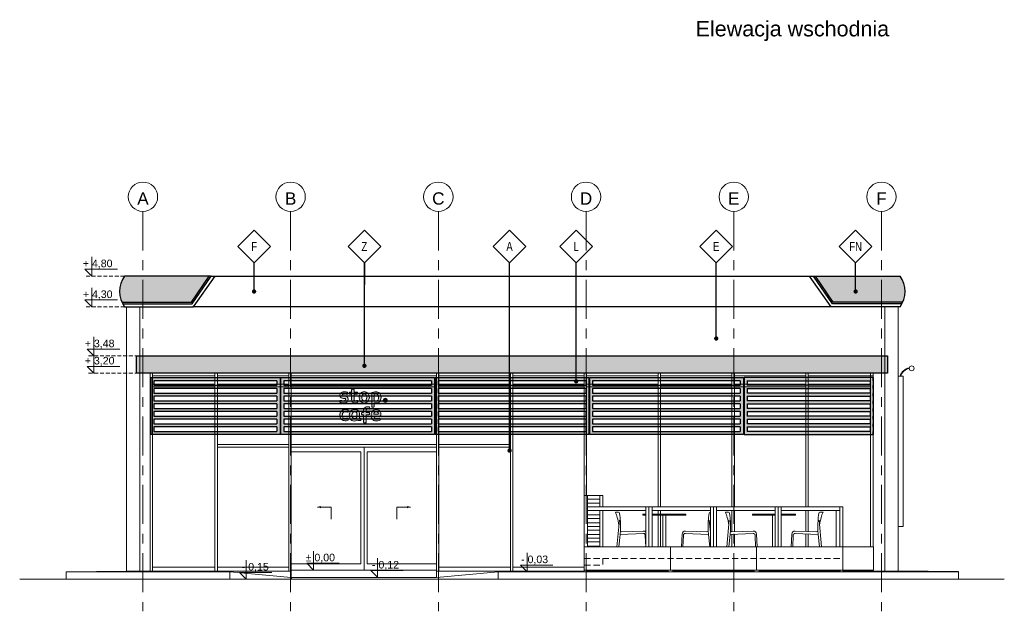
# Model space of a CAD drawing. Header units: centimetres. Extents: x 4120 to 19220, y -7417 to 180.
# Tile 69 of 223: x 8605 to 10205, y -1844 to -882. Entities that reach past the tile are written whole.
import ezdxf
from ezdxf.enums import TextEntityAlignment as Align

# ---------------------------------------------------------------- set-up
doc = ezdxf.new("R2010")
doc.units = ezdxf.units.CM
for name, pattern in [('( Hidden )', [0.375, 0.25, -0.125]), ('1_VERDECKT', [15, 10, -5]), ('Linia siatki', [22.225, 12.7, -3.175, 3.175, -3.175])]:
    doc.linetypes.add(name, pattern=pattern)
for name, color, linetype in [('0 @ 1', 7, 'Continuous'), ('a_blenda elewacyjna', 1, 'Continuous'), ('a_elewacje', 252, 'Continuous'), ('A_krawężniki', 8, 'Continuous'), ('A_okna', 3, 'Continuous'), ('A_opisy', 7, 'Continuous'), ('a_reklama', 30, 'Continuous')]:
    doc.layers.add(name, color=color, linetype=linetype)
doc.layers.add('A_Osie', color=8, linetype='Continuous', lineweight=9)
doc.layers.add('ogródek', color=163, linetype='Continuous', lineweight=18)
doc.styles.add('Arial', font='arial.ttf', dxfattribs={"height": 25})
doc.styles.add('Arial_4', font='arial.ttf', dxfattribs={"height": 122.941617})
doc.styles.add('PB-100', font='simplex.shx', dxfattribs={"width": 0.7, "height": 15})
doc.styles.get("Standard").update_dxf_attribs({"font": 'arial.ttf'})
doc.styles.add('style1', font='ARIALN.TTF', dxfattribs={"width": 0.9})
doc.dimstyles.new('ISO-25', dxfattribs={"dimtxt": 2.5, "dimasz": 2.5, "dimexe": 1.25, "dimexo": 0.625, "dimtad": 1, "dimtxsty": 'Standard', "dimcen": 2.5, "dimadec": 0, "dimazin": 0, "dimtfac": 1, "dimtmove": 0, "dimatfit": 3, "dimfxl": 1, "dimarcsym": 0})

# ---------------------------------------------------------------- blocks, each defined once
blk = doc.blocks.new('ż 210')
h = blk.add_hatch(color=36)
h.paths.add_polyline_path([(210, 0), (210, 92.5), (192, 92.5), (5, 92.5), (0, 92.5), (0, 87.5), (0, 80), (0, 75), (0, 67.5), (0, 62.5), (0, 55), (0, 50), (0, 0)])
h.paths.add_polyline_path([(205, 30), (205, 37.5), (5, 37.5), (5, 30)])
h.paths.add_polyline_path([(205, 67.5), (205, 75), (5, 75), (5, 67.5)])
h.paths.add_polyline_path([(205, 80), (205, 87.5), (5, 87.5), (5, 80)])
h.paths.add_polyline_path([(205, 17.5), (205, 25), (5, 25), (5, 17.5)])
h.paths.add_polyline_path([(205, 55), (205, 62.5), (5, 62.5), (5, 55)])
h.paths.add_polyline_path([(205, 42.5), (205, 50), (5, 50), (5, 42.5)])
h.paths.add_polyline_path([(205, 5), (205, 12.5), (5, 12.5), (5, 5)])
for p, q in [((0, 92.5), (0, 0)), ((210, 92.5), (210, 0))]:
    blk.add_line(p, q)
for points in [[(0, 92.5), (210, 92.5)], [(0, 87.5), (0, 92.5), (210, 92.5)], [(0, 75), (0, 80)], [(5, 87.5), (5, 80)], [(205, 87.5), (5, 87.5)], [(5, 80), (205, 80)], [(205, 87.5), (205, 80)], [(0, 62.5), (0, 67.5)], [(5, 75), (5, 67.5)], [(205, 75), (5, 75)], [(5, 67.5), (205, 67.5)], [(205, 75), (205, 67.5)], [(0, 50), (0, 55)], [(5, 62.5), (5, 55)], [(205, 62.5), (5, 62.5)], [(5, 55), (205, 55)], [(5, 50), (5, 42.5)], [(205, 50), (5, 50)], [(205, 62.5), (205, 55)], [(205, 50), (205, 42.5)], [(0, 37.5), (0, 42.5)], [(5, 42.5), (205, 42.5)], [(5, 37.5), (5, 30)], [(205, 37.5), (5, 37.5)], [(205, 37.5), (205, 30)], [(0, 25), (0, 30)], [(0, 12.5), (0, 17.5)], [(5, 30), (205, 30)], [(5, 25), (5, 17.5)], [(205, 25), (5, 25)], [(5, 17.5), (205, 17.5)], [(205, 25), (205, 17.5)], [(210, 0), (0, 0), (0, 5)], [(5, 12.5), (5, 5)], [(205, 12.5), (5, 12.5)], [(5, 5), (205, 5)], [(205, 12.5), (205, 5)]]:
    blk.add_lwpolyline(points)
blk = doc.blocks.new('ż 250')
h = blk.add_hatch(color=36)
h.paths.add_polyline_path([(0, 92.5), (0, 87.5), (0, 80), (0, 75), (0, 67.5), (0, 62.5), (0, 55), (0, 50), (0, 42.5), (0, 37.5), (0, 30), (0, 25), (0, 17.5), (0, 12.5), (0, 5), (0, 0), (250, 0), (250, 92.5)])
h.paths.add_polyline_path([(5, 87.5), (245, 87.5), (245, 80), (5, 80)], flags=16)
h.paths.add_polyline_path([(5, 75), (245, 75), (245, 67.5), (5, 67.5)], flags=16)
h.paths.add_polyline_path([(5, 62.5), (245, 62.5), (245, 55), (5, 55)], flags=16)
h.paths.add_polyline_path([(5, 50), (245, 50), (245, 42.5), (5, 42.5)], flags=16)
h.paths.add_polyline_path([(5, 37.5), (245, 37.5), (245, 30), (5, 30)], flags=16)
h.paths.add_polyline_path([(5, 25), (245, 25), (245, 17.5), (5, 17.5)], flags=16)
h.paths.add_polyline_path([(5, 12.5), (245, 12.5), (245, 5), (5, 5)], flags=16)
for p, q in [((0, 92.5), (0, 0)), ((250, 92.5), (250, 0))]:
    blk.add_line(p, q)
for points in [[(0, 92.5), (250, 92.5)], [(0, 87.5), (0, 92.5), (250, 92.5)], [(0, 75), (0, 80)], [(5, 87.5), (5, 80)], [(245, 87.5), (5, 87.5)], [(5, 80), (245, 80)], [(245, 87.5), (245, 80)], [(0, 62.5), (0, 67.5)], [(5, 75), (5, 67.5)], [(245, 75), (5, 75)], [(5, 67.5), (245, 67.5)], [(245, 75), (245, 67.5)], [(0, 50), (0, 55)], [(5, 62.5), (5, 55)], [(245, 62.5), (5, 62.5)], [(5, 55), (245, 55)], [(5, 50), (5, 42.5)], [(245, 50), (5, 50)], [(245, 62.5), (245, 55)], [(245, 50), (245, 42.5)], [(0, 37.5), (0, 42.5)], [(5, 42.5), (245, 42.5)], [(5, 37.5), (5, 30)], [(245, 37.5), (5, 37.5)], [(245, 37.5), (245, 30)], [(0, 25), (0, 30)], [(0, 12.5), (0, 17.5)], [(5, 30), (245, 30)], [(5, 25), (5, 17.5)], [(245, 25), (5, 25)], [(5, 17.5), (245, 17.5)], [(245, 25), (245, 17.5)], [(250, 0), (0, 0), (0, 5)], [(5, 12.5), (5, 5)], [(245, 12.5), (5, 12.5)], [(5, 5), (245, 5)], [(245, 12.5), (245, 5)]]:
    blk.add_lwpolyline(points)
blk = doc.blocks.new('STOP CAFE')
at = {"true_color": 0xffffff}
h = blk.add_hatch(color=7, dxfattribs=at)
h.paths.add_polyline_path([(-10511.4, -5610.4, 0.283686), (-10517.1, -5603.2, 0.112873), (-10525.8, -5602.2, -0.201881), (-10529.9, -5601, -0.40745), (-10530.3, -5596.7, -0.188208), (-10527.7, -5595.1, -0.02607), (-10524.2, -5594.7, -0.070133), (-10518.1, -5595.3, 0.043544), (-10515.3, -5595.6, 0.429198), (-10513.4, -5593.8), (-10513.4, -5590.4, 0.285669), (-10514.5, -5588.8, 0.148045), (-10529.4, -5587.8, 0.201568), (-10537.2, -5593.3, 0.205188), (-10538.4, -5602, 0.265679), (-10531.7, -5608.8, 0.079893), (-10522.7, -5609.9, -0.582629), (-10520, -5614.2, -0.24676), (-10523.9, -5616.9, -0.0659), (-10531.8, -5616.7), (-10535.6, -5616.1, 0.087231), (-10536.7, -5615.9, 0.408853), (-10538.7, -5617.9), (-10538.7, -5621.1, 0.373677), (-10537.5, -5622.7, 0.048741), (-10524, -5624.6, 0.276881), (-10513.1, -5618.8, 0.165359)])
h.paths.add_polyline_path([(-10491.9, -5597.3, -0.414214), (-10489.9, -5595.3), (-10482.7, -5595.3, 0.414214), (-10480.7, -5593.3), (-10480.7, -5590.5, 0.414214), (-10482.7, -5588.5), (-10489.9, -5588.5, -0.414214), (-10491.9, -5586.5), (-10491.9, -5580.8, 0.463377), (-10494.2, -5578.8), (-10498.3, -5579.5, 0.366702), (-10499.9, -5581.5), (-10499.9, -5586.5, -0.414214), (-10501.9, -5588.5), (-10505.1, -5588.5, 0.414214), (-10507.1, -5590.5), (-10507.1, -5593.3, 0.414214), (-10505.1, -5595.3), (-10501.9, -5595.3, -0.414214), (-10499.9, -5597.3), (-10499.9, -5613.6, 0.343371), (-10491.7, -5624.2, 0.200922), (-10479.9, -5622.4, 0.232613), (-10479.2, -5620.8), (-10479.2, -5617.8, 0.550168), (-10481.6, -5616.2, -0.115139), (-10486.2, -5617.2, -0.213644), (-10491, -5615, -0.181053), (-10491.9, -5612.7)])
edge = h.paths.add_edge_path()
edge.add_ellipse((-10458.1, -5606), major_axis=(0, 18.9), ratio=0.907285, start_angle=0, end_angle=360)
edge = h.paths.add_edge_path(flags=16)
edge.add_ellipse((-10458.1, -5605.9), major_axis=(0, 11.3), ratio=0.744445, start_angle=0, end_angle=360)
h.paths.add_polyline_path([(-10406.4, -5592.9, 0.133868), (-10410.1, -5589.7, 0.148914), (-10422.5, -5587.9, 0.037192), (-10431.9, -5590, 0.328919), (-10433.3, -5591.9), (-10433.3, -5601.7), (-10433.3, -5636.9, 0.414214), (-10431.3, -5638.9), (-10427.6, -5638.9, 0.414214), (-10425.6, -5636.9), (-10425.6, -5625.7, -0.461599), (-10423.3, -5623.7), (-10421.2, -5624), (-10420.2, -5624.1, 0.173628), (-10408.8, -5621.4, 0.130769), (-10404.9, -5617.1, 0.141329), (-10402.4, -5603.9, 0.12732)])
h.paths.add_polyline_path([(-10424.7, -5595.3), (-10419, -5594.8, -0.253775), (-10412.6, -5598.1, -0.220928), (-10411, -5611.2, -0.268198), (-10417.5, -5617.3, -0.157289), (-10425, -5616.6, -0.300842), (-10425.6, -5615.7), (-10425.6, -5612), (-10425.6, -5596.3, -0.389473)], flags=16)
h.paths.add_polyline_path([(-10409.4, -5648.9, 0.298849), (-10427.3, -5648.9, 0.24684), (-10435.5, -5663.7, 0.135186), (-10432.2, -5676.6, 0.145845), (-10426, -5682.6, 0.109751), (-10419.6, -5684.3, 0.101316), (-10405.6, -5682, 0.395496), (-10404.8, -5680.3), (-10404.8, -5677.5, 0.52559), (-10407.9, -5675.3, -0.16599), (-10421, -5675.8, -0.278687), (-10426.3, -5670, -0.521988), (-10424.3, -5668), (-10405.2, -5668, 0.433437), (-10402.5, -5665), (-10402.5, -5661.8, 0.25268)])
h.paths.add_polyline_path([(-10426.3, -5659.6, -0.096278), (-10424.2, -5656.2, -0.430482), (-10412.8, -5656, -0.075698), (-10410.7, -5659, -0.55944), (-10412.1, -5661.3), (-10424.9, -5661.3, -0.58669)], flags=16)
h.paths.add_polyline_path([(-10440.5, -5658.6, 0.414214), (-10442.5, -5656.6), (-10450, -5656.6, -0.414214), (-10452, -5654.6), (-10452, -5649.9, -0.454609), (-10445.3, -5644.1, -0.0248), (-10441, -5644.9, 0.550916), (-10439.8, -5643.7), (-10439.8, -5640.3, 0.32726), (-10441.6, -5637.8, 0.211074), (-10454.6, -5639.2, 0.19918), (-10459.9, -5646.1, 0.090691), (-10460, -5648), (-10460, -5654.6, -0.414214), (-10462, -5656.6), (-10464.8, -5656.6, 0.414214), (-10466.8, -5658.6), (-10466.8, -5661.5, 0.414214), (-10464.8, -5663.5), (-10462, -5663.5, -0.414214), (-10460, -5665.5), (-10460, -5669), (-10460, -5688.9, 0.414214), (-10458, -5690.9), (-10453.8, -5690.9, 0.414214), (-10451.8, -5688.9), (-10451.8, -5665.5, -0.414214), (-10449.8, -5663.5), (-10442.5, -5663.5, 0.414214), (-10440.5, -5661.5)])
h.paths.add_polyline_path([(-10477.3, -5650.7, 0.30239), (-10498.7, -5648.3, 0.137981), (-10504.7, -5654, 0.131489), (-10507.6, -5663.7, 0.129155), (-10504.3, -5677.4, 0.085758), (-10502.2, -5680.1, 0.23595), (-10487.5, -5684.2, 0.082317), (-10480, -5681.4), (-10477.8, -5682.4, 0.220291), (-10469.9, -5682.4, 0.199544), (-10468.8, -5681.2, 0.127707), (-10468.5, -5677.4, 0.375042), (-10470.3, -5675.9, -0.088493), (-10472.4, -5675.5, -0.329488), (-10473.8, -5673.5), (-10473.8, -5658.2, 0.221846)])
h.paths.add_polyline_path([(-10482.2, -5659.4), (-10482.2, -5669.1, -0.134362), (-10483.5, -5673.8, -0.278983), (-10488.8, -5676.6, -0.147485), (-10495.7, -5674.1, -0.129872), (-10497.3, -5672.2, -0.151924), (-10498.4, -5662, -0.171675), (-10494.3, -5654.9, -0.108848), (-10492.5, -5653.9, -0.145693), (-10486.3, -5654, -0.199849), (-10483.1, -5656.8, -0.081915)], flags=16)
h.paths.add_polyline_path([(-10511.1, -5649.8, 0.324437), (-10512.5, -5647.9, 0.122282), (-10525.3, -5647, 0.195491), (-10536.4, -5654, 0.098063), (-10538.3, -5658.1, 0.118936), (-10538.3, -5672.1, 0.224318), (-10531.1, -5681.1, 0.132372), (-10518.4, -5683.5, 0.077666), (-10511.9, -5682, 0.305425), (-10510.8, -5680.4), (-10510.8, -5678.1, 0.061148), (-10510.9, -5677, 0.401801), (-10513.1, -5675.3, 0.05585), (-10515.4, -5675.8, -0.113562), (-10523, -5676.5, -0.146888), (-10527.5, -5674.5, -0.120995), (-10529.4, -5671.8, -0.159803), (-10530.1, -5659.8, -0.125034), (-10528.3, -5656.6, -0.156323), (-10524, -5654.2, -0.09739), (-10516.3, -5654.2), (-10513.5, -5654.8, 0.472282), (-10511.1, -5652.8)])
blk.add_hatch(color=12).paths.add_polyline_path([(-10381.5, -5616, 1), (-10395.2, -5616, 1)])
at = {"color": 7, "lineweight": 9}
for points in [[(-10499.9, -5586.5, -0.414214), (-10501.9, -5588.5), (-10505.1, -5588.5, 0.414214), (-10507.1, -5590.5), (-10507.1, -5593.3, 0.414214), (-10505.1, -5595.3), (-10501.9, -5595.3, -0.414214), (-10499.9, -5597.3), (-10499.9, -5613.6, 0.343371), (-10491.7, -5624.2, 0.200922), (-10479.9, -5622.4, 0.232613), (-10479.2, -5620.8), (-10479.2, -5617.8, 0.550168), (-10481.6, -5616.2, -0.115139), (-10486.2, -5617.2, -0.213644), (-10491, -5615, -0.181053), (-10491.9, -5612.7), (-10491.9, -5597.3, -0.414214), (-10489.9, -5595.3), (-10482.7, -5595.3, 0.414214), (-10480.7, -5593.3), (-10480.7, -5590.5, 0.414214), (-10482.7, -5588.5), (-10489.9, -5588.5, -0.414214), (-10491.9, -5586.5), (-10491.9, -5580.8, 0.463377), (-10494.2, -5578.8), (-10498.3, -5579.5, 0.366702), (-10499.9, -5581.5), (-10499.9, -5586.5)], [(-10535.6, -5616.1), (-10531.8, -5616.7, 0.0659), (-10523.9, -5616.9, 0.24676), (-10520, -5614.2, 0.582629), (-10522.7, -5609.9, -0.079893), (-10531.7, -5608.8, -0.265679), (-10538.4, -5602, -0.205188), (-10537.2, -5593.3, -0.201568), (-10529.4, -5587.8, -0.148045), (-10514.5, -5588.8, -0.285669), (-10513.4, -5590.4), (-10513.4, -5593.8, -0.429198), (-10515.3, -5595.6, -0.043544), (-10518.1, -5595.3, 0.070133), (-10524.2, -5594.7, 0.02607), (-10527.7, -5595.1, 0.188208), (-10530.3, -5596.7, 0.40745), (-10529.9, -5601, 0.201881), (-10525.8, -5602.2, -0.112873), (-10517.1, -5603.2, -0.283686), (-10511.4, -5610.4, -0.165359), (-10513.1, -5618.8, -0.276881), (-10524, -5624.6, -0.048741), (-10537.5, -5622.7, -0.373677), (-10538.7, -5621.1), (-10538.7, -5617.9, -0.408853), (-10536.7, -5615.9, -0.087231), (-10535.6, -5616.1, 0.337841)], [(-10421.2, -5624), (-10420.2, -5624.1, 0.173628), (-10408.8, -5621.4, 0.130769), (-10404.9, -5617.1, 0.141329), (-10402.4, -5603.9, 0.12732), (-10406.4, -5592.9, 0.133868), (-10410.1, -5589.7, 0.148914), (-10422.5, -5587.9, 0.037192), (-10431.9, -5590, 0.328919), (-10433.3, -5591.9), (-10433.3, -5601.7)], [(-10433.3, -5601.7), (-10433.3, -5636.9, 0.414214), (-10431.3, -5638.9), (-10427.6, -5638.9, 0.414214), (-10425.6, -5636.9), (-10425.6, -5625.7, -0.461599), (-10423.3, -5623.7), (-10421.2, -5624)], [(-10425.6, -5612), (-10425.6, -5596.3, -0.389473), (-10424.7, -5595.3), (-10419, -5594.8, -0.253775), (-10412.6, -5598.1, -0.220928), (-10411, -5611.2, -0.268198), (-10417.5, -5617.3, -0.157289), (-10425, -5616.6, -0.300842), (-10425.6, -5615.7), (-10425.6, -5612)], [(-10511.1, -5652.8, -0.472282), (-10513.5, -5654.8), (-10516.3, -5654.2, 0.09739), (-10524, -5654.2, 0.156323), (-10528.3, -5656.6, 0.125034), (-10530.1, -5659.8, 0.159803), (-10529.4, -5671.8, 0.120995), (-10527.5, -5674.5, 0.146888), (-10523, -5676.5, 0.113562), (-10515.4, -5675.8, -0.05585), (-10513.1, -5675.3, -0.401801), (-10510.9, -5677, -0.061148), (-10510.8, -5678.1), (-10510.8, -5680.4, -0.305425), (-10511.9, -5682, -0.077666), (-10518.4, -5683.5, -0.132372), (-10531.1, -5681.1, -0.224318), (-10538.3, -5672.1, -0.118936), (-10538.3, -5658.1, -0.098063), (-10536.4, -5654, -0.195491), (-10525.3, -5647, -0.122282), (-10512.5, -5647.9, -0.324437), (-10511.1, -5649.8), (-10511.1, -5652.8)], [(-10473.8, -5673.5), (-10473.8, -5658.2, 0.221846), (-10477.3, -5650.7, 0.30239), (-10498.7, -5648.3, 0.137981), (-10504.7, -5654, 0.131489), (-10507.6, -5663.7, 0.129155), (-10504.3, -5677.4, 0.085758), (-10502.2, -5680.1, 0.23595), (-10487.5, -5684.2, 0.082317), (-10480, -5681.4), (-10477.8, -5682.4, 0.220291), (-10469.9, -5682.4, 0.199544), (-10468.8, -5681.2, 0.127707), (-10468.5, -5677.4, 0.375042), (-10470.3, -5675.9, -0.088493), (-10472.4, -5675.5, -0.329488), (-10473.8, -5673.5, -0.361342)], [(-10460, -5669), (-10460, -5688.9, 0.414214), (-10458, -5690.9), (-10453.8, -5690.9, 0.414214), (-10451.8, -5688.9), (-10451.8, -5665.5, -0.414214), (-10449.8, -5663.5), (-10442.5, -5663.5, 0.414214), (-10440.5, -5661.5), (-10440.5, -5658.6, 0.414214), (-10442.5, -5656.6), (-10450, -5656.6, -0.414214), (-10452, -5654.6), (-10452, -5649.9, -0.454609), (-10445.3, -5644.1, -0.0248), (-10441, -5644.9, 0.550916), (-10439.8, -5643.7), (-10439.8, -5640.3, 0.32726), (-10441.6, -5637.8, 0.211074), (-10454.6, -5639.2, 0.19918), (-10459.9, -5646.1, 0.090691), (-10460, -5648), (-10460, -5654.6, -0.414214), (-10462, -5656.6), (-10464.8, -5656.6, 0.414214), (-10466.8, -5658.6), (-10466.8, -5661.5, 0.414214), (-10464.8, -5663.5), (-10462, -5663.5, -0.414214), (-10460, -5665.5), (-10460, -5669)], [(-10424.3, -5668), (-10405.2, -5668, 0.433437), (-10402.5, -5665), (-10402.5, -5661.8, 0.25268), (-10409.4, -5648.9, 0.298849), (-10427.3, -5648.9, 0.24684), (-10435.5, -5663.7, 0.135186), (-10432.2, -5676.6, 0.145845), (-10426, -5682.6, 0.109751), (-10419.6, -5684.3, 0.101316), (-10405.6, -5682, 0.395496), (-10404.8, -5680.3), (-10404.8, -5677.5, 0.52559), (-10407.9, -5675.3, -0.16599), (-10421, -5675.8, -0.278687), (-10426.3, -5670, -0.521988), (-10424.3, -5668, 0.124945)], [(-10482.2, -5659.4), (-10482.2, -5669.1, -0.134362), (-10483.5, -5673.8, -0.278983), (-10488.8, -5676.6, -0.147485), (-10495.7, -5674.1, -0.129872), (-10497.3, -5672.2, -0.151924), (-10498.4, -5662, -0.171675), (-10494.3, -5654.9, -0.108848), (-10492.5, -5653.9, -0.145693), (-10486.3, -5654, -0.199849), (-10483.1, -5656.8, -0.081915), (-10482.2, -5659.4, 1.282302)], [(-10424.9, -5661.3), (-10412.1, -5661.3, 0.55944), (-10410.7, -5659, 0.075698), (-10412.8, -5656, 0.430482), (-10424.2, -5656.2, 0.096278), (-10426.3, -5659.6, 0.58669), (-10424.9, -5661.3, 0.084982)]]:
    blk.add_lwpolyline(points, format="xyb", dxfattribs=at)
blk.add_circle((-10388.3, -5616), 6.82, dxfattribs=at)
for centre, major_axis, ratio in [((-10458.1, -5606), (0, 18.9), 0.907285), ((-10458.1, -5605.9), (0, 11.3), 0.744445)]:
    blk.add_ellipse(centre, major_axis=major_axis, ratio=ratio, dxfattribs=at)
blk = doc.blocks.new('em4_el-ozn_50i100')
at = {"color": 3}
blk.add_lwpolyline([(0, -73.2), (26.5, -46.7), (0, -20.1), (-26.5, -46.7)], close=True, dxfattribs=at)
at = {"linetype": 'Continuous', "lineweight": 0, "style": 'PB-100', "width": 0.7}
blk.add_attdef('SYMBOL', text='', height=15, rotation=0, dxfattribs=at).set_placement((0, -46.7), align=Align.MIDDLE_CENTER)
blk = doc.blocks.new('Siatka - M_Symbol siatki - okrąg-24584-4 Piętro 2 bud 2 parter bud 1')
at = {"layer": 'A_Osie', "color": 7}
blk.add_circle((0, 0), 4.77, dxfattribs=at)

msp = doc.modelspace()

# ---------------------------------------------------------------- hatches: boundary and pattern name
at = {"layer": 'a_blenda elewacyjna', "true_color": 0xbb1e10}
for points in [[(8915.94, -1298.73), (8775.08, -1298.73, 0.282799), (8772, -1343.73), (8885, -1343.73)], [(9894.61, -1298.73), (10035.48, -1298.73, -0.282799), (10038.55, -1343.73), (9925.55, -1343.73)]]:
    msp.add_hatch(color=22, dxfattribs=at).paths.add_polyline_path(points)
at = {"layer": 'a_elewacje', "true_color": 0x4c4a44}
msp.add_hatch(color=59, dxfattribs=at).paths.add_polyline_path([(8794.78, -1428.62), (10014.78, -1428.62), (10014.78, -1456.73), (9990.48, -1456.73), (8794.78, -1456.73)])

# ---------------------------------------------------------------- linework, layer by layer
at = {"layer": 'a_blenda elewacyjna', "color": 16}
for points in [[(8770.79, -1341.23), (8883.97, -1341.23), (8912.65, -1298.73)], [(8772, -1343.73), (8885, -1343.73), (8915.94, -1298.73)], [(8915.94, -1298.73), (8775.08, -1298.73)], [(10038.55, -1343.73), (9925.55, -1343.73), (9894.61, -1298.73)], [(9894.61, -1298.73), (10035.48, -1298.73)], [(10039.76, -1341.23), (9926.58, -1341.23), (9897.9, -1298.73)]]:
    msp.add_lwpolyline(points, dxfattribs=at)
at = {"layer": 'a_blenda elewacyjna', "color": 8}
for points in [[(8775.08, -1348.73), (8887.08, -1348.73), (8922.58, -1298.73)], [(8914.94, -1298.73), (9894.61, -1298.73)], [(10035.48, -1348.73), (9923.48, -1348.73), (9887.97, -1298.73)], [(9923.48, -1348.73), (8886.08, -1348.73)]]:
    msp.add_lwpolyline(points, dxfattribs=at)
at = {"layer": 'a_blenda elewacyjna', "color": 16}
for centre, start, end in [((8810.14, -1323.73), 144.51066, 215.48934), ((10000.41, -1323.73), 324.51066, 35.48934)]:
    msp.add_arc(centre, 43.06, start, end, dxfattribs=at)
at = {"layer": 'a_elewacje', "lineweight": 0}
for p, q in [((8778.08, -1778.73), (8778.08, -1348.73)), ((8800.08, -1778.73), (8800.08, -1348.73)), ((10010.48, -1778.73), (10010.48, -1348.73)), ((10032.08, -1778.73), (10032.08, -1348.73))]:
    msp.add_line(p, q, dxfattribs=at)
at = {"layer": 'a_elewacje', "color": 59, "true_color": 0x4c4a44}
msp.add_lwpolyline([(8794.78, -1428.62), (10014.78, -1428.62), (10014.78, -1456.73), (8794.78, -1456.73)], close=True, dxfattribs=at)
at = {"layer": 'a_elewacje'}
msp.add_lwpolyline([(9046.08, -1788.73), (9046.08, -1791.73)], dxfattribs=at)
at = {"layer": 'A_krawężniki', "lineweight": 0}
for p, q in [((10204.78, -1791.73), (8604.78, -1791.73)), ((8680.08, -1779.73), (8680.08, -1791.73)), ((8946.08, -1779.73), (8680.08, -1779.73)), ((9046.08, -1788.73), (9282.08, -1788.73)), ((10130.48, -1779.73), (9382.08, -1779.73)), ((10130.48, -1779.73), (10130.48, -1791.73))]:
    msp.add_line(p, q, dxfattribs=at)
at = {"layer": 'A_krawężniki'}
for points in [[(8680.08, -1779.73), (8778.08, -1778.73)], [(10130.48, -1779.73), (10032.08, -1778.73)]]:
    msp.add_lwpolyline(points, dxfattribs=at)
at = {"layer": 'A_krawężniki', "lineweight": 0}
for points in [[(8946.08, -1779.73), (8946.08, -1791.73)], [(8946.08, -1779.73), (9046.08, -1788.73)], [(9382.08, -1779.73), (9282.08, -1788.73)], [(9382.08, -1779.73), (9382.08, -1791.73)]]:
    msp.add_lwpolyline(points, dxfattribs=at)
at = {"layer": 'A_okna', "color": 251, "lineweight": 0}
for p, q in [((8816.58, -1778.73), (8816.58, -1456.73)), ((8820.58, -1778.73), (8820.58, -1456.73)), ((8922.08, -1778.73), (8922.08, -1456.73)), ((8926.08, -1778.73), (8926.08, -1456.73)), ((9042.08, -1778.73), (9042.08, -1456.73)), ((9046.08, -1778.73), (9046.08, -1456.73)), ((9282.08, -1778.73), (9282.08, -1456.73)), ((9286.08, -1778.73), (9286.08, -1456.73)), ((9402.08, -1778.73), (9402.08, -1456.73)), ((9406.08, -1778.73), (9406.08, -1456.73)), ((9522.08, -1778.73), (9522.08, -1456.73)), ((9526.08, -1655.67), (9526.08, -1456.73)), ((9642.08, -1673.67), (9642.08, -1456.73)), ((9646.08, -1673.67), (9646.08, -1456.73)), ((9762.08, -1673.67), (9762.08, -1456.73)), ((9766.08, -1673.67), (9766.08, -1456.73)), ((9882.08, -1673.67), (9882.08, -1456.73)), ((9886.08, -1673.67), (9886.08, -1456.73)), ((9987.58, -1738.73), (9987.58, -1456.73)), ((9991.58, -1738.73), (9991.58, -1456.73)), ((8820.58, -1474.73), (8922.08, -1474.73)), ((8820.58, -1478.73), (8922.08, -1478.73)), ((8926.08, -1474.73), (9042.08, -1474.73)), ((8926.08, -1478.73), (9042.08, -1478.73)), ((9046.08, -1474.73), (9282.08, -1474.73)), ((9046.08, -1478.73), (9282.08, -1478.73)), ((9286.08, -1474.73), (9402.08, -1474.73)), ((9286.08, -1478.73), (9402.08, -1478.73)), ((9406.08, -1474.73), (9522.08, -1474.73)), ((9406.08, -1478.73), (9522.08, -1478.73)), ((9526.08, -1474.73), (9642.08, -1474.73)), ((9526.08, -1478.73), (9642.08, -1478.73)), ((9646.08, -1474.73), (9762.08, -1474.73)), ((9646.08, -1478.73), (9762.08, -1478.73)), ((9766.08, -1474.73), (9882.08, -1474.73)), ((9766.08, -1478.73), (9882.08, -1478.73)), ((9886.08, -1474.73), (9987.58, -1474.73)), ((9886.08, -1478.73), (9987.58, -1478.73)), ((8926.08, -1572.73), (9042.08, -1572.73)), ((8926.08, -1576.73), (9042.08, -1576.73)), ((9046.08, -1572.73), (9282.08, -1572.73)), ((9046.08, -1576.73), (9282.08, -1576.73)), ((9402.08, -1572.73), (9286.08, -1572.73)), ((9402.08, -1576.73), (9286.08, -1576.73)), ((9642.08, -1685.79), (9642.08, -1679.67)), ((9646.08, -1685.79), (9646.08, -1679.67)), ((9762.08, -1714.71), (9762.08, -1679.67)), ((9766.08, -1714.54), (9766.08, -1679.67)), ((9882.08, -1713.98), (9882.08, -1679.67)), ((9886.08, -1714.14), (9886.08, -1679.67)), ((9642.08, -1738.73), (9642.08, -1687.39)), ((9646.08, -1738.73), (9646.08, -1687.39)), ((9762.08, -1738.73), (9762.08, -1718.55)), ((9766.08, -1738.73), (9766.08, -1718.42)), ((9882.08, -1738.73), (9882.08, -1717.96)), ((9886.08, -1738.73), (9886.08, -1718.1)), ((8820.58, -1771.73), (8922.08, -1771.73)), ((8926.08, -1771.73), (9042.08, -1771.73)), ((9402.08, -1771.73), (9286.08, -1771.73)), ((9522.08, -1771.73), (9406.08, -1771.73)), ((9642.08, -1778.73), (9642.08, -1776.73)), ((9646.08, -1778.73), (9646.08, -1776.73)), ((9762.08, -1778.73), (9762.08, -1776.73)), ((9766.08, -1778.73), (9766.08, -1776.73)), ((9882.08, -1778.73), (9882.08, -1776.73)), ((9886.08, -1778.73), (9886.08, -1776.73)), ((9987.58, -1778.73), (9987.58, -1776.73)), ((9991.58, -1778.73), (9991.58, -1776.73))]:
    msp.add_line(p, q, dxfattribs=at)
at = {"layer": 'A_okna', "color": 251, "linetype": 'Continuous', "lineweight": 0}
for p, q in [((9088.88, -1674.45), (9093.54, -1673.2)), ((9088.88, -1674.45), (9093.54, -1675.7)), ((9093.54, -1673.2), (9093.54, -1675.7)), ((9111.02, -1674.45), (9093.54, -1674.45)), ((9111.02, -1694), (9111.02, -1674.45)), ((9217.63, -1694), (9217.63, -1674.45)), ((9217.63, -1674.45), (9235.11, -1674.45)), ((9239.77, -1674.45), (9235.11, -1673.2)), ((9235.11, -1675.7), (9235.11, -1673.2)), ((9239.77, -1674.45), (9235.11, -1675.7))]:
    msp.add_line(p, q, dxfattribs=at)
at = {"layer": 'A_okna', "color": 8, "lineweight": 0}
for p, q in [((9046.08, -1778.73), (9046.08, -1788.73)), ((9282.08, -1778.73), (9282.08, -1788.73))]:
    msp.add_line(p, q, dxfattribs=at)
at = {"layer": 'A_okna', "color": 251, "lineweight": 0}
for points in [[(8816.58, -1456.73), (9991.58, -1456.73)], [(8820.58, -1460.73), (8922.08, -1460.73)], [(8926.08, -1460.73), (9042.08, -1460.73)], [(9046.08, -1460.73), (9282.08, -1460.73)], [(9286.08, -1460.73), (9402.08, -1460.73)], [(9406.08, -1460.73), (9522.08, -1460.73)], [(9526.08, -1460.73), (9642.08, -1460.73)], [(9646.08, -1460.73), (9762.08, -1460.73)], [(9766.08, -1460.73), (9882.08, -1460.73)], [(9886.08, -1460.73), (9991.58, -1460.73)], [(9164.33, -1576.73), (9164.33, -1776.73), (9046.33, -1776.73)], [(9164.33, -1576.73), (9164.33, -1776.73), (9282.08, -1776.73)], [(9046.08, -1584.73), (9159.33, -1584.73), (9159.33, -1766.73), (9046.33, -1766.73)], [(9282.08, -1584.73), (9169.33, -1584.73), (9169.33, -1766.73), (9282.08, -1766.73)], [(8816.58, -1778.73), (9046.08, -1778.73)], [(9282.08, -1778.73), (9522.28, -1778.73)], [(9522.28, -1778.73), (9284.58, -1778.73)], [(9658.28, -1778.73), (9526.28, -1778.73)], [(9526.28, -1778.73), (9658.28, -1778.73)], [(9666.28, -1778.73), (9798.28, -1778.73)], [(9798.28, -1778.73), (9666.28, -1778.73)], [(9806.28, -1778.73), (9938.28, -1778.73)], [(9938.28, -1778.73), (9806.28, -1778.73)], [(10032.08, -1778.73), (9942.28, -1778.73)], [(9942.28, -1778.73), (9991.58, -1778.73)]]:
    msp.add_lwpolyline(points, dxfattribs=at)
at = {"layer": 'A_okna', "color": 8, "lineweight": 0}
msp.add_lwpolyline([(8778.08, -1778.73), (9040.58, -1778.73)], dxfattribs=at)
at = {"layer": 'A_opisy', "color": 251, "linetype": '( Hidden )', "lineweight": 0, "ltscale": 25}
for p, q in [((8775.08, -1298.73), (8710.8, -1298.73)), ((8775.12, -1348.73), (8710.85, -1348.73)), ((8807.28, -1428.62), (8714.2, -1428.62)), ((8807.28, -1456.73), (8714.2, -1456.73))]:
    msp.add_line(p, q, dxfattribs=at)
at = {"layer": 'A_opisy', "color": 7, "lineweight": 0}
for points in [[(8721.95, -1267.71), (8721.95, -1298.64), (8710.77, -1287.46), (8763.7, -1287.46)], [(8721.99, -1317.8), (8721.99, -1348.73), (8710.82, -1337.56), (8763.75, -1337.56)], [(8725.52, -1397.7), (8725.52, -1428.62), (8714.35, -1417.45), (8767.28, -1417.45)], [(8725.52, -1425.8), (8725.52, -1456.73), (8714.35, -1445.56), (8767.28, -1445.56)], [(9082.36, -1745.8), (9082.36, -1776.73), (9071.18, -1765.56), (9124.11, -1765.56)], [(9186.32, -1757.54), (9186.32, -1788.47), (9175.14, -1777.29), (9228.07, -1777.29)], [(9429.54, -1748.8), (9429.54, -1779.73), (9418.37, -1768.56), (9471.3, -1768.56)], [(8972.88, -1760.8), (8972.88, -1791.73), (8961.71, -1780.56), (9014.63, -1780.56)]]:
    msp.add_lwpolyline(points, dxfattribs=at)
at = {"layer": 'A_Osie', "linetype": 'Linia siatki', "ltscale": 5}
for p, q in [((8805.08, -1193.73), (8805.08, -1843.73)), ((9045.08, -1193.73), (9045.08, -1843.73)), ((9285.08, -1193.73), (9285.08, -1843.73)), ((9525.08, -1193.73), (9525.08, -1843.73)), ((9765.08, -1193.73), (9765.08, -1843.73)), ((10005.08, -1193.73), (10005.08, -1843.73))]:
    msp.add_line(p, q, dxfattribs=at)
at = {"layer": 'a_reklama', "lineweight": 0}
msp.add_lwpolyline([(10032.48, -1705.73), (10040.48, -1705.73), (10040.48, -1461.73), (10032.48, -1461.73)], close=True, dxfattribs=at)
msp.add_circle((10054.24, -1448.73), 4, dxfattribs=at)
for radius, start, end in [(18.47, 99.50086, 166.07657), (17.47, 100.27115, 165.26183)]:
    msp.add_arc((10053.37, -1466.18), radius, start, end, dxfattribs=at)
at = {"layer": 'ogródek', "lineweight": 18}
for p, q in [((9522.28, -1775.73), (9522.28, -1655.67)), ((9522.28, -1655.67), (9552.28, -1655.67)), ((9527.28, -1738.67), (9527.28, -1655.67)), ((9527.28, -1661.67), (9547.28, -1661.67)), ((9547.28, -1655.67), (9547.28, -1673.67)), ((9552.28, -1655.67), (9552.28, -1673.67)), ((9527.28, -1667.67), (9547.28, -1667.67)), ((9942.28, -1673.67), (9527.28, -1673.67)), ((9622.28, -1679.67), (9527.28, -1679.67)), ((9547.28, -1679.67), (9547.28, -1738.67)), ((9552.28, -1679.67), (9552.28, -1738.67)), ((9622.28, -1738.67), (9622.28, -1673.67)), ((9627.28, -1738.67), (9627.28, -1673.67)), ((9632.28, -1738.67), (9632.28, -1673.67)), ((9727.28, -1679.67), (9632.28, -1679.67)), ((9727.28, -1738.67), (9727.28, -1673.67)), ((9732.28, -1738.67), (9732.28, -1673.67)), ((9737.28, -1738.67), (9737.28, -1673.67)), ((9832.28, -1679.67), (9737.28, -1679.67)), ((9832.28, -1738.67), (9832.28, -1673.67)), ((9837.28, -1738.67), (9837.28, -1673.67)), ((9842.28, -1738.67), (9842.28, -1673.67)), ((9937.28, -1679.67), (9842.28, -1679.67)), ((9931.28, -1738.67), (9931.28, -1679.67)), ((9937.28, -1738.67), (9937.28, -1673.67)), ((9942.28, -1776.67), (9942.28, -1673.67)), ((9527.28, -1686.67), (9547.28, -1686.67)), ((9527.28, -1692.67), (9547.28, -1692.67)), ((9527.28, -1699.67), (9547.28, -1699.67)), ((9527.28, -1705.67), (9547.28, -1705.67)), ((9527.28, -1711.67), (9547.28, -1711.67)), ((9527.28, -1718.67), (9547.28, -1718.67)), ((9527.28, -1724.67), (9547.28, -1724.67)), ((9522.28, -1738.73), (9992.28, -1738.73)), ((9527.28, -1730.67), (9547.28, -1730.67)), ((9527.28, -1737.67), (9547.28, -1737.67)), ((9662.28, -1776.73), (9662.28, -1738.73)), ((9802.28, -1776.73), (9802.28, -1738.73)), ((9992.27, -1776.73), (9992.27, -1738.73)), ((9522.28, -1775.73), (9522.28, -1779.73)), ((9942.28, -1775.73), (9942.28, -1779.73)), ((9522.28, -1776.73), (9992.28, -1776.73)), ((9526.28, -1776.73), (9526.28, -1779.73)), ((9658.28, -1776.73), (9658.28, -1779.73)), ((9666.28, -1776.73), (9666.28, -1779.73)), ((9798.28, -1776.73), (9798.28, -1779.73)), ((9806.28, -1776.73), (9806.28, -1779.73)), ((9938.28, -1776.73), (9938.28, -1779.73))]:
    msp.add_line(p, q, dxfattribs=at)
at = {"layer": 'ogródek', "linetype": '1_VERDECKT', "lineweight": 18}
for p, q in [((9522.28, -1757.73), (9942.28, -1757.73)), ((9552.28, -1757.73), (9552.28, -1768.73)), ((9522.28, -1768.73), (9552.28, -1768.73))]:
    msp.add_line(p, q, dxfattribs=at)
at = {"layer": 'ogródek', "lineweight": 18}
for points in [[(9579.65, -1684.2, 0.3400106), (9577.75, -1682.39), (9572.81, -1682.51, -0.0289079), (9575.87, -1690.97, -0.0200541), (9578.49, -1703.63, -0.3100643)], [(9581.06, -1712.54, 0.0346968), (9580.25, -1688.06), (9579.65, -1684.2, -1.9215778)], [(9723.61, -1712.54, -0.0346968), (9724.42, -1688.06), (9725.02, -1684.2, 1.9215778)], [(9725.02, -1684.2, -0.3400106), (9726.92, -1682.39), (9727.28, -1682.4)], [(9758.31, -1684.2, 0.3400106), (9756.41, -1682.39), (9751.47, -1682.51, -0.0289079), (9754.53, -1690.97, -0.0200541), (9757.15, -1703.63, -0.3100643)], [(9759.72, -1712.54, 0.0346968), (9758.91, -1688.06), (9758.31, -1684.2, -1.9215778)], [(9901.93, -1712.54, -0.0346968), (9902.73, -1688.06), (9903.34, -1684.2, 1.9215778)], [(9903.34, -1684.2, -0.3400106), (9905.24, -1682.39), (9910.17, -1682.51, 0.0289079), (9907.12, -1690.97, 0.0200541), (9904.5, -1703.63, 0.3100643)], [(9583.09, -1714.72, -0.3516405), (9581.06, -1712.54, -0.0362418)], [(9622.28, -1715.02, 0.2398382), (9618.03, -1713.26)], [(9621.17, -1720.29, 0.4998764), (9618.25, -1717.38, 0.767061)], [(9681.18, -1718.12, -0.4264164), (9686.65, -1713.26, -0.0730306)], [(9683.5, -1720.29, -0.4998764), (9686.42, -1717.38, -0.767061)], [(9721.58, -1714.72, 0.3516405), (9723.61, -1712.54, 0.0362418)], [(9761.75, -1714.72, -0.3516405), (9759.72, -1712.54, -0.0362418)], [(9802.15, -1718.12, 0.4264164), (9796.69, -1713.26, 0.0730306)], [(9799.83, -1720.29, 0.4998764), (9796.91, -1717.38, 0.767061)], [(9859.5, -1718.12, -0.4264164), (9864.96, -1713.26, -0.0730306)], [(9861.82, -1720.29, -0.4998764), (9864.74, -1717.38, -0.767061)], [(9899.9, -1714.72, 0.3516405), (9901.93, -1712.54, 0.0362418)]]:
    msp.add_lwpolyline(points, format="xyb", dxfattribs=at)
for points in [[(9575.21, -1738.67), (9579.25, -1695.46)], [(9622.28, -1687.39), (9617.14, -1687.39), (9617.14, -1685.79), (9622.28, -1685.79)], [(9687.14, -1685.79), (9687.14, -1687.39), (9632.28, -1687.39)], [(9632.28, -1685.79), (9687.14, -1685.79)], [(9654.68, -1687.39), (9654.68, -1738.67), (9649.68, -1738.67), (9649.68, -1687.39), (9654.68, -1687.39)], [(9727.28, -1715.32), (9725.42, -1695.46)], [(9753.87, -1738.67), (9757.91, -1695.46)], [(9832.28, -1687.39), (9795.72, -1687.39), (9795.72, -1685.79), (9832.28, -1685.79)], [(9832.28, -1687.39), (9832.28, -1738.67), (9828.27, -1738.67), (9828.27, -1687.39), (9832.28, -1687.39)], [(9865.72, -1685.79), (9865.72, -1687.39), (9842.28, -1687.39)], [(9842.28, -1685.79), (9865.72, -1685.79)], [(9907.78, -1738.67), (9903.73, -1695.46)], [(9580.6, -1718.65), (9578.36, -1738.67)], [(9580.6, -1718.65), (9581.06, -1712.54)], [(9580.6, -1718.65), (9618.25, -1717.38)], [(9618.03, -1713.26), (9583.09, -1714.72)], [(9621.17, -1720.29), (9622.07, -1738.67)], [(9680.28, -1738.67), (9681.18, -1718.12)], [(9683.5, -1720.29), (9682.6, -1738.67)], [(9724.07, -1718.65), (9686.42, -1717.38)], [(9686.65, -1713.26), (9721.58, -1714.72)], [(9724.07, -1718.65), (9723.61, -1712.54)], [(9724.07, -1718.65), (9726.32, -1738.67)], [(9759.26, -1718.65), (9757.01, -1738.67)], [(9759.26, -1718.65), (9759.72, -1712.54)], [(9759.26, -1718.65), (9796.91, -1717.38)], [(9796.69, -1713.26), (9761.75, -1714.72)], [(9799.83, -1720.29), (9800.73, -1738.67)], [(9803.05, -1738.67), (9802.15, -1718.12)], [(9858.6, -1738.67), (9859.5, -1718.12)], [(9861.82, -1720.29), (9860.92, -1738.67)], [(9902.39, -1718.65), (9864.74, -1717.38)], [(9864.96, -1713.26), (9899.9, -1714.72)], [(9902.39, -1718.65), (9901.93, -1712.54)], [(9902.39, -1718.65), (9904.63, -1738.67)], [(9578.36, -1738.67), (9575.21, -1738.67)], [(9624.39, -1738.67), (9622.07, -1738.67)], [(9680.28, -1738.67), (9682.6, -1738.67)], [(9726.32, -1738.67), (9729.46, -1738.67)], [(9757.01, -1738.67), (9753.87, -1738.67)], [(9803.05, -1738.67), (9800.73, -1738.67)], [(9858.6, -1738.67), (9860.92, -1738.67)], [(9904.63, -1738.67), (9907.78, -1738.67)]]:
    msp.add_lwpolyline(points, dxfattribs=at)

# ---------------------------------------------------------------- block references
at = {"color": 6}
ref = msp.add_blockref('em4_el-ozn_50i100', (9164.94, -1203.92), dxfattribs=dict(at, xscale=-1, rotation=0.003234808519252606))
ref.add_attrib('SYMBOL', 'Z', dxfattribs={"layer": '0 @ 1', "linetype": 'Continuous', "lineweight": 0, "height": 15, "rotation": 0.00323, "style": 'style1', "width": 0.9}).set_placement((9164.94, -1250.59), align=Align.MIDDLE)
ref = msp.add_blockref('em4_el-ozn_50i100', (9400.74, -1203.92), dxfattribs=dict(at, xscale=-1, rotation=0.003234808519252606))
ref.add_attrib('SYMBOL', 'A', dxfattribs={"layer": '0 @ 1', "linetype": 'Continuous', "lineweight": 0, "height": 15, "rotation": 0.00323, "style": 'style1', "width": 0.9}).set_placement((9400.74, -1250.59), align=Align.MIDDLE)
ref = msp.add_blockref('em4_el-ozn_50i100', (9509.05, -1203.94), dxfattribs=dict(at, xscale=-1, rotation=0.003234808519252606))
ref.add_attrib('SYMBOL', 'L', dxfattribs={"layer": '0 @ 1', "linetype": 'Continuous', "lineweight": 0, "height": 15, "rotation": 0.00323, "style": 'style1', "width": 0.9}).set_placement((9509.05, -1250.61), align=Align.MIDDLE)
ref = msp.add_blockref('em4_el-ozn_50i100', (9736.62, -1203.93), dxfattribs=dict(at, xscale=-1, rotation=0.003234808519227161))
ref.add_attrib('SYMBOL', 'E', dxfattribs={"layer": '0 @ 1', "linetype": 'Continuous', "lineweight": 0, "height": 15, "rotation": 0.00323, "style": 'style1', "width": 0.9}).set_placement((9736.63, -1250.6), align=Align.MIDDLE)
for name, p in [('ż 210', (8817.78, -1556.34)), ('ż 250', (9028.78, -1556.34)), ('ż 250', (9279.78, -1556.34)), ('ż 250', (9530.78, -1556.34))]:
    msp.add_blockref(name, p)
at = {"xscale": -1}
msp.add_blockref('ż 210', (9991.78, -1556.34), dxfattribs=at)
at = {"color": 8, "xscale": 0.4899999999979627, "yscale": 0.4899999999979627, "zscale": 0.4899999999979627}
msp.add_blockref('STOP CAFE', (14289.1, 1251.02), dxfattribs=at)
at = {"layer": 'A_opisy', "color": 6}
ref = msp.add_blockref('em4_el-ozn_50i100', (8985.7, -1203.93), dxfattribs=dict(at, xscale=-1, rotation=0.003234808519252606))
ref.add_attrib('SYMBOL', 'F', dxfattribs={"layer": '0 @ 1', "linetype": 'Continuous', "lineweight": 0, "height": 15, "rotation": 0.00323, "style": 'style1', "width": 0.9}).set_placement((8985.7, -1250.6), align=Align.MIDDLE)
ref = msp.add_blockref('em4_el-ozn_50i100', (9963.17, -1203.93), dxfattribs=dict(at, xscale=-1, rotation=0.003234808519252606))
ref.add_attrib('SYMBOL', 'FN', dxfattribs={"layer": '0 @ 1', "linetype": 'Continuous', "lineweight": 0, "height": 15, "rotation": 0.00323, "style": 'style1', "width": 0.9}).set_placement((9963.18, -1250.6), align=Align.MIDDLE)

# ---------------------------------------------------------------- texts
at = {"layer": 'A_opisy', "lineweight": 0, "style": 'Arial'}
msp.add_text('Elewacja wschodnia', height=25, dxfattribs=at).set_placement((9703.22, -909.1))
at = {"layer": 'A_opisy', "color": 7, "lineweight": 0, "line_spacing_factor": 0.938532, "style": 'Arial_4'}
for s, insert, char_height, width, attachment_point in [(' + 4,80', (8755.6, -1272.02), 12.294, 62.55, 3), (' + 4,30', (8755.65, -1322.12), 12.294, 62.55, 3), (' + 3,48', (8758.83, -1402.12), 12.294, 62.55, 3), (' + 3,20', (8758.83, -1430.12), 12.294, 62.55, 3), (' %%P 0,00', (9064.74, -1750.12), 12.294, 62.55, 1), (' - 0,03', (9414.78, -1753.12), 12.294, 62.55, 1), ('\\pxi-3,l4,t4;- 0,15', (8953.33, -1765.12), 12.2942, 91.62, 1), (' - 0,12', (9172.54, -1761.86), 12.294, 62.55, 1)]:
    msp.add_mtext(s, dxfattribs=dict(at, insert=insert, char_height=char_height, width=width, attachment_point=attachment_point))
at = {"layer": 'A_Osie', "color": 1, "char_height": 20, "width": 4.9901, "attachment_point": 5, "line_spacing_factor": 0.941778, "style": 'Arial', "bg_fill": 3, "box_fill_scale": 1.25, "bg_fill_color": 256, "bg_fill_true_color": 13158600, "bg_fill_transparency": 0}
for s, insert in [('A', (8805.08, -1172.73)), ('B', (9045.08, -1172.73)), ('C', (9285.08, -1172.73)), ('D', (9525.08, -1172.73)), ('E', (9765.08, -1172.73)), ('F', (10005.08, -1172.73))]:
    msp.add_mtext(s, dxfattribs=dict(at, insert=insert))

# ---------------------------------------------------------------- leaders
at = {"color": 3, "ltscale": 50}
for points, override in [([(8985.71, -1323.8), (8985.7, -1309.62), (8985.7, -1277.13)], {"dimasz": 7, "dimgap": 0, "dimtad": 0, "dimldrblk": 'Dot'}), ([(9164.95, -1444.6), (9164.95, -1277.12), (9164.8, -1348.73)], {"dimasz": 7, "dimgap": 0, "dimtad": 0, "dimtxsty": 'Standard', "dimldrblk": 'Dot'}), ([(9400.89, -1582.52), (9400.91, -1309.61), (9400.91, -1277.13)], {"dimasz": 7, "dimgap": 0, "dimtad": 0, "dimtxsty": 'Standard', "dimldrblk": 'Dot'}), ([(9509.04, -1469.88), (9509.06, -1309.62), (9509.06, -1277.13)], {"dimasz": 7, "dimgap": 0, "dimtad": 0, "dimtxsty": 'Standard', "dimldrblk": 'Dot'}), ([(9736.65, -1400.21), (9736.63, -1309.62), (9736.63, -1277.13)], {"dimasz": 7, "dimgap": 0, "dimtad": 0, "dimtxsty": 'Standard', "dimldrblk": 'Dot'}), ([(9963.18, -1323.8), (9963.18, -1309.62), (9963.18, -1277.13)], {"dimasz": 7, "dimgap": 0, "dimtad": 0, "dimtxsty": 'Standard', "dimldrblk": 'Dot'})]:
    msp.add_leader(points, dimstyle='ISO-25', override=override, dxfattribs=at)

# ---------------------------------------------------------------- next in the draw order: block references
at = {"layer": 'A_Osie', "color": 10, "lineweight": 5, "xscale": 4.999999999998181, "yscale": 4.999999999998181, "zscale": 4.999999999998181, "rotation": 270}
for p in [(8805.08, -1169.86), (9045.08, -1169.86), (9285.08, -1169.86), (9525.08, -1169.86), (9765.08, -1169.86), (10005.08, -1169.86)]:
    msp.add_blockref('Siatka - M_Symbol siatki - okrąg-24584-4 Piętro 2 bud 2 parter bud 1', p, dxfattribs=at)

doc.saveas('drawing.dxf')
